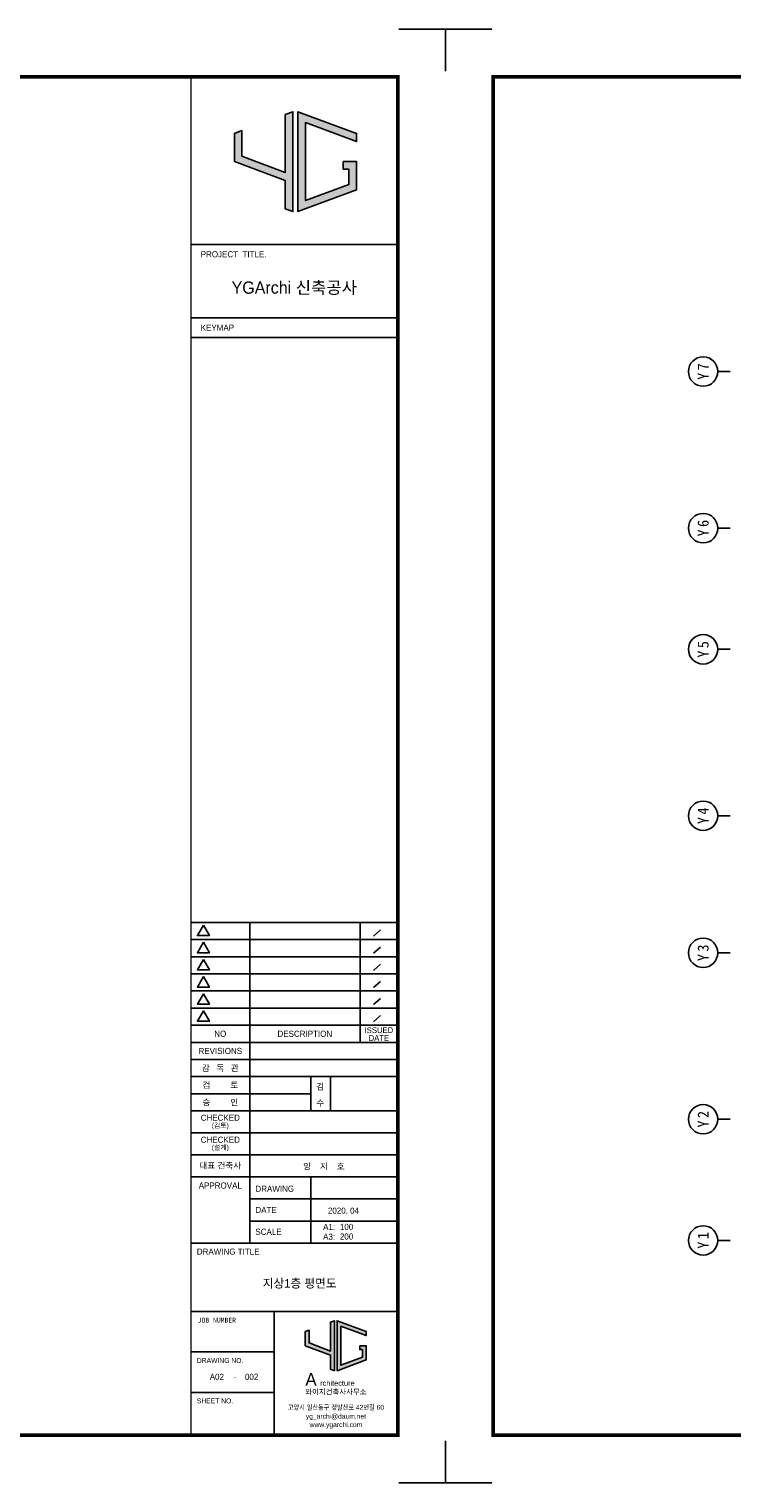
# Model space of a CAD drawing. Header units: millimetres. Extents: x 3445018 to 4174071, y -6064565 to -5122887.
# Tile 177 of 192: x 3820658 to 3849375, y -5256172 to -5196772. Entities that reach past the tile are written whole.
import ezdxf
from ezdxf.enums import TextEntityAlignment as Align

# ---------------------------------------------------------------- set-up
doc = ezdxf.new("R2010")
doc.units = ezdxf.units.MM
doc.header["$MEASUREMENT"] = 0
doc.layers.get('0').update_dxf_attribs({"linetype": 'CONTINUOUS'})
for name, color, linetype in [('0-TEX(타이틀)', 2, 'CONTINUOUS'), ('3', 3, 'CONTINUOUS'), ('A_GE_FORM', 7, 'CONTINUOUS'), ('A_GE_TEXT', 3, 'CONTINUOUS'), ('DI', 1, 'CONTINUOUS')]:
    doc.layers.add(name, color=color, linetype=linetype)
doc.styles.add('GHS', font='txt')
doc.styles.add('굴림', font='txt')
doc.styles.add('나눔고딕', font='txt')
doc.styles.add('돋움', font='txt')
doc.styles.add('돋움체', font='txt')
doc.styles.add('스타일1', font='HYWULM.TTF')

# ---------------------------------------------------------------- blocks, each defined once
blk = doc.blocks.new('werwwerw')
at = {"true_color": 0xf50000}
h = blk.add_hatch(color=1, dxfattribs=at)
h.dxf.hatch_style = 1
h.paths.add_polyline_path([(1770.34, 1804.71), (1770.34, 1809.72), (1768.84, 1809.16), (1768.84, 1803.61), (1778.84, 1799.9), (1778.84, 1794.35), (1780.34, 1793.79), (1780.34, 1813.42), (1778.84, 1812.87), (1778.84, 1801.5)])
h.paths.add_polyline_path([(1782.84, 1811.27), (1792.84, 1807.56), (1792.84, 1809.16), (1781.34, 1813.42), (1781.34, 1793.79), (1792.84, 1798.05), (1792.84, 1803.61), (1790.24, 1803.61), (1790.24, 1802.11), (1791.34, 1802.11), (1791.34, 1799.09), (1782.84, 1795.95)])
at = {"color": 1, "true_color": 0xf50000}
for points in [[(1770.34, 1809.72), (1768.84, 1809.16), (1768.84, 1803.61), (1778.84, 1799.9), (1778.84, 1794.35), (1780.34, 1793.79), (1780.34, 1813.42), (1778.84, 1812.87), (1778.84, 1801.5), (1770.34, 1804.71), (1770.34, 1809.72), (1768.84, 1809.16)], [(1790.24, 1803.61), (1792.84, 1803.61), (1792.84, 1798.05), (1781.34, 1793.79), (1781.34, 1813.42), (1792.84, 1809.16), (1792.84, 1807.56), (1782.84, 1811.27), (1782.84, 1795.95), (1791.34, 1799.09), (1791.34, 1802.11), (1790.24, 1802.11), (1790.24, 1802.11), (1790.24, 1803.61)]]:
    blk.add_lwpolyline(points, dxfattribs=at)
at = {"color": 1, "true_color": 0xf50000, "insert": (1768.9, 1792.85), "char_height": 5, "attachment_point": 1}
blk.add_mtext_dynamic_manual_height_columns('{\\fBroadway|b0|i0|c0|p82;A}', width=3.0726, gutter_width=12.5, heights=[0], dxfattribs=at)
at = {"insert": (1774.73, 1789.95), "char_height": 2.1, "attachment_point": 1}
blk.add_mtext_dynamic_manual_height_columns('{\\fBroadway|b0|i0|c0|p82;rchitecture}', width=17.5999, gutter_width=12.5, heights=[0], dxfattribs=at)
blk = doc.blocks.new('sheet _서영')
at = {"true_color": 0xf50000}
h = blk.add_hatch(color=1, dxfattribs=at)
h.dxf.hatch_style = 1
h.paths.add_polyline_path([(-361932.13, -1058516.3), (-361932.13, -1058505.89), (-361935.25, -1058507.04), (-361935.25, -1058518.6), (-361914.45, -1058526.3), (-361914.45, -1058537.86), (-361911.33, -1058539.01), (-361911.33, -1058498.18), (-361914.45, -1058499.34), (-361914.45, -1058522.97)])
h.paths.add_polyline_path([(-361906.13, -1058502.67), (-361885.33, -1058510.37), (-361885.33, -1058507.04), (-361909.25, -1058498.18), (-361909.25, -1058539.01), (-361885.33, -1058530.15), (-361885.33, -1058518.6), (-361890.73, -1058518.6), (-361890.73, -1058521.72), (-361888.45, -1058521.72), (-361888.45, -1058527.98), (-361906.13, -1058534.53)])
at = {"color": 1, "true_color": 0xf50000}
for points in [[(-361932.13, -1058505.89), (-361935.25, -1058507.04), (-361935.25, -1058518.6), (-361914.45, -1058526.3), (-361914.45, -1058537.86), (-361911.33, -1058539.01), (-361911.33, -1058498.18), (-361914.45, -1058499.34), (-361914.45, -1058522.97), (-361932.13, -1058516.3), (-361932.13, -1058505.89), (-361935.25, -1058507.04)], [(-361890.73, -1058518.6), (-361885.33, -1058518.6), (-361885.33, -1058530.15), (-361909.25, -1058539.01), (-361909.25, -1058498.18), (-361885.33, -1058507.04), (-361885.33, -1058510.37), (-361906.13, -1058502.67), (-361906.13, -1058534.53), (-361888.45, -1058527.98), (-361888.45, -1058521.72), (-361890.73, -1058521.72), (-361890.73, -1058521.72), (-361890.73, -1058518.6)]]:
    blk.add_lwpolyline(points, dxfattribs=at)
at = {"layer": 'A_GE_FORM'}
for p, q in [((-362689.99, -1058464.44), (-362689.99, -1058481.68)), ((-362689.99, -1058464.44), (-362689.99, -1058481.68)), ((-362689.99, -1058464.44), (-362670.99, -1058464.44)), ((-361848.99, -1058464.44), (-361867.99, -1058464.44)), ((-361848.99, -1058464.44), (-361848.99, -1058481.68)), ((-362689.99, -1059041.18), (-362689.99, -1059058.43)), ((-362689.99, -1059041.18), (-362689.99, -1059058.43)), ((-361848.99, -1059041.18), (-361848.99, -1059058.43)), ((-362689.99, -1059058.43), (-362670.99, -1059058.43)), ((-361848.99, -1059058.43), (-361867.99, -1059058.43))]:
    blk.add_line(p, q, dxfattribs=at)
at = {"layer": 'A_GE_FORM', "color": 161}
for p, q in [((-361952.99, -1058552.43), (-361868.99, -1058552.43)), ((-361952.99, -1058582.43), (-361868.99, -1058582.43)), ((-361952.99, -1058590.43), (-361868.99, -1058590.43)), ((-361952.99, -1058829.43), (-361868.89, -1058829.43)), ((-361928.99, -1058960.43), (-361928.99, -1058829.43)), ((-361883.91, -1058878.43), (-361883.91, -1058829.43)), ((-361875.5, -1058832.51), (-361878.46, -1058835.03)), ((-361952.99, -1058836.43), (-361868.89, -1058836.43)), ((-361875.5, -1058839.51), (-361878.46, -1058842.03)), ((-361952.99, -1058843.43), (-361868.89, -1058843.43)), ((-361875.5, -1058846.51), (-361878.46, -1058849.03)), ((-361952.99, -1058850.43), (-361868.89, -1058850.43)), ((-361952.99, -1058857.43), (-361868.89, -1058857.43)), ((-361875.5, -1058853.51), (-361878.46, -1058856.03)), ((-361875.5, -1058860.51), (-361878.46, -1058863.03)), ((-361952.99, -1058864.43), (-361868.89, -1058864.43)), ((-361875.5, -1058867.51), (-361878.46, -1058870.03)), ((-361952.99, -1058871.43), (-361868.89, -1058871.43)), ((-361952.99, -1058878.43), (-361868.49, -1058878.43)), ((-361952.99, -1058885.43), (-361868.49, -1058885.43)), ((-361952.99, -1058892.43), (-361868.49, -1058892.43)), ((-361903.99, -1058906.43), (-361903.99, -1058892.43)), ((-361895.99, -1058906.43), (-361895.99, -1058892.43)), ((-361952.99, -1058899.43), (-361903.99, -1058899.43)), ((-361952.99, -1058906.43), (-361868.49, -1058906.43)), ((-361952.99, -1058915.43), (-361868.49, -1058915.43)), ((-361952.99, -1058924.43), (-361868.49, -1058924.43)), ((-361952.99, -1058933.43), (-361868.49, -1058933.43)), ((-361903.99, -1058960.43), (-361903.99, -1058933.43)), ((-361928.99, -1058942.43), (-361868.49, -1058942.43)), ((-361928.99, -1058951.43), (-361868.49, -1058951.43)), ((-361952.99, -1058960.43), (-361868.49, -1058960.43)), ((-361952.99, -1058988.43), (-361868.49, -1058988.43)), ((-361918.99, -1059038.93), (-361918.99, -1058988.43)), ((-361952.99, -1059004.93), (-361918.99, -1059004.93)), ((-361952.99, -1059021.43), (-361918.99, -1059021.43))]:
    blk.add_line(p, q, dxfattribs=at)
at = {"layer": 'A_GE_FORM', "const_width": 1.5}
blk.add_lwpolyline([(-361868.49, -1059038.93), (-362670.49, -1059038.93), (-362670.49, -1058483.93), (-361868.49, -1058483.93)], close=True, dxfattribs=at)
at = {"layer": 'A_GE_FORM', "const_width": 0.6}
blk.add_lwpolyline([(-361952.99, -1059038.93), (-361952.99, -1058483.93)], dxfattribs=at)
at = {"layer": 'A_GE_FORM', "color": 7}
for points in [[(-361947.88, -1058830.55), (-361950.34, -1058834.82), (-361945.41, -1058834.82)], [(-361947.88, -1058837.55), (-361950.34, -1058841.82), (-361945.41, -1058841.82)], [(-361947.88, -1058844.55), (-361950.34, -1058848.82), (-361945.41, -1058848.82)], [(-361947.88, -1058851.55), (-361950.34, -1058855.82), (-361945.41, -1058855.82)], [(-361947.88, -1058858.55), (-361950.34, -1058862.82), (-361945.41, -1058862.82)], [(-361947.88, -1058865.55), (-361950.34, -1058869.82), (-361945.41, -1058869.82)]]:
    blk.add_lwpolyline(points, close=True, dxfattribs=at)
at = {"xscale": 1.04, "yscale": 1.04, "zscale": 1.04}
blk.add_blockref('werwwerw', (-363745.9, -1060878.12), dxfattribs=at)
at = {"insert": (-361906.28, -1059020.17), "char_height": 2.16, "attachment_point": 1, "line_spacing_factor": 0.9, "style": '스타일1'}
blk.add_mtext_dynamic_manual_height_columns('{\\f이사만루체 Medium|b0|i0|c129|p2;와이지건축사사무소}', width=30.417, gutter_width=10, heights=[0], dxfattribs=at)
at = {"layer": 'A_GE_TEXT'}
for s, height, style, p in [('PROJECT  TITLE.', 2.5, '돋움', (-361948.99, -1058556.43)), ('KEYMAP', 2.5, '돋움', (-361948.99, -1058586.43)), ('DRAWING', 2.5, '돋움', (-361926.65, -1058938.25)), ('DATE', 2.5, '돋움', (-361926.65, -1058946.92)), ('A1:', 2.5, '돋움', (-361898.99, -1058953.83)), ('SCALE', 2.5, '돋움', (-361926.65, -1058955.83)), ('A3:', 2.5, '돋움', (-361898.99, -1058957.83)), ('DRAWING TITLE', 2.5, '돋움', (-361950.58, -1058963.93)), ('JOB NUMBER', 2, '나눔고딕', (-361950.2, -1058991.93)), ('DRAWING NO.', 2, '돋움', (-361950.59, -1059008.43)), ('SHEET NO.', 2, '돋움', (-361950.59, -1059024.93))]:
    blk.add_text(s, height=height, dxfattribs=dict(at, style=style)).set_placement(p, align=Align.MIDDLE_LEFT)
for s, height, style, p in [('YGArchi 신축공사', 5, '굴림', (-361910.74, -1058570.06)), ('NO', 2.5, '돋움', (-361940.99, -1058874.93)), ('DESCRIPTION', 2.5, '돋움', (-361906.45, -1058874.93)), ('ISSUED', 2.4, '돋움', (-361876.2, -1058873.45)), ('DATE', 2.4, '돋움', (-361876.2, -1058876.65)), ('REVISIONS', 2.5, '돋움', (-361940.99, -1058881.93)), ('감   독   관', 2.5, '돋움', (-361940.99, -1058888.93)), ('검         토', 2.5, '돋움', (-361940.99, -1058895.93)), ('승         인', 2.5, '돋움', (-361940.99, -1058902.93)), ('CHECKED', 2.5, '돋움', (-361940.99, -1058909.21)), ('(검토)', 2, '돋움', (-361940.99, -1058912.39)), ('CHECKED', 2.5, '돋움', (-361940.99, -1058918.21)), ('(설계)', 2, '돋움', (-361940.99, -1058921.39)), ('대표 건축사', 2.5, '돋움', (-361940.99, -1058928.78)), ('APPROVAL', 2.5, '돋움', (-361940.99, -1058936.93)), ('-', 2.5, '나눔고딕', (-361934.99, -1059014.93))]:
    blk.add_text(s, height=height, dxfattribs=dict(at, style=style)).set_placement(p, align=Align.MIDDLE_CENTER)
at = {"layer": 'A_GE_TEXT', "style": '돋움'}
for s, p in [('검', (-361901.77, -1058897.75)), ('수', (-361901.77, -1058904.47))]:
    blk.add_text(s, height=2.5, dxfattribs=at).set_placement(p)
at = {"layer": 'A_GE_TEXT', "style": '돋움', "width": 0.9}
for s, p in [('고양시 일산동구 정발산로 42번길 60', (-361893.74, -1059027.54)), ('yg_archi@daum.net', (-361893.74, -1059031.18)), ('www.ygarchi.com', (-361893.74, -1059034.62))]:
    blk.add_text(s, height=2, dxfattribs=at).set_placement(p, align=Align.MIDDLE_CENTER)
blk = doc.blocks.new('CCS111')
blk.add_line((0, 8), (0, 3))
blk.add_circle((0, 14), 6)
at = {"color": 3, "style": 'GHS'}
for tag, p in [('X', (-2.45, 14.02)), ('1', (1.44, 14.02))]:
    blk.add_attdef(tag, text='', height=4.5, dxfattribs=at).set_placement(p, align=Align.MIDDLE_CENTER)

msp = doc.modelspace()

# ---------------------------------------------------------------- block references
at = {"layer": '3', "xscale": 100, "yscale": 100, "zscale": 100}
for p in [(40022570.4, 100649671.693), (40106670.4, 100649671.693)]:
    msp.add_blockref('sheet _서영', p, dxfattribs=at)
at = {"layer": 'DI'}
ref = msp.add_blockref('CCS111', (3849598.874, -5210762.953), dxfattribs=dict(at, xscale=100, yscale=100, zscale=100, rotation=89.99999999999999))
ref.add_attrib('1', '7', dxfattribs={"layer": '0', "color": 3, "height": 450, "rotation": 90, "style": '돋움체'}).set_placement((3848198.079, -5210569.203), align=Align.MIDDLE_CENTER)
ref.add_attrib('X', 'Y', dxfattribs={"layer": '0', "color": 3, "height": 450, "rotation": 90, "style": '돋움체'}).set_placement((3848197.083, -5210958.157), align=Align.MIDDLE_CENTER)
ref = msp.add_blockref('CCS111', (3849598.874, -5217162.953), dxfattribs=dict(at, xscale=100, yscale=100, zscale=100, rotation=89.99999999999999))
ref.add_attrib('1', '6', dxfattribs={"layer": '0', "color": 3, "height": 450, "rotation": 90, "style": '돋움체'}).set_placement((3848198.079, -5216969.203), align=Align.MIDDLE_CENTER)
ref.add_attrib('X', 'Y', dxfattribs={"layer": '0', "color": 3, "height": 450, "rotation": 90, "style": '돋움체'}).set_placement((3848197.083, -5217358.157), align=Align.MIDDLE_CENTER)
ref = msp.add_blockref('CCS111', (3849598.874, -5222112.953), dxfattribs=dict(at, xscale=100, yscale=100, zscale=100, rotation=89.99999999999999))
ref.add_attrib('1', '5', dxfattribs={"layer": '0', "color": 3, "height": 450, "rotation": 90, "style": '돋움체'}).set_placement((3848198.079, -5221919.203), align=Align.MIDDLE_CENTER)
ref.add_attrib('X', 'Y', dxfattribs={"layer": '0', "color": 3, "height": 450, "rotation": 90, "style": '돋움체'}).set_placement((3848197.083, -5222308.157), align=Align.MIDDLE_CENTER)
ref = msp.add_blockref('CCS111', (3849598.874, -5228912.953), dxfattribs=dict(at, xscale=100, yscale=100, zscale=100, rotation=89.99999999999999))
ref.add_attrib('1', '4', dxfattribs={"layer": '0', "color": 3, "height": 450, "rotation": 90, "style": '돋움체'}).set_placement((3848198.079, -5228719.203), align=Align.MIDDLE_CENTER)
ref.add_attrib('X', 'Y', dxfattribs={"layer": '0', "color": 3, "height": 450, "rotation": 90, "style": '돋움체'}).set_placement((3848197.083, -5229108.157), align=Align.MIDDLE_CENTER)
ref = msp.add_blockref('CCS111', (3849598.874, -5234512.953), dxfattribs=dict(at, xscale=100, yscale=100, zscale=100, rotation=89.99999999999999))
ref.add_attrib('1', '3', dxfattribs={"layer": '0', "color": 3, "height": 450, "rotation": 90, "style": '돋움체'}).set_placement((3848198.079, -5234319.203), align=Align.MIDDLE_CENTER)
ref.add_attrib('X', 'Y', dxfattribs={"layer": '0', "color": 3, "height": 450, "rotation": 90, "style": '돋움체'}).set_placement((3848197.083, -5234708.157), align=Align.MIDDLE_CENTER)
ref = msp.add_blockref('CCS111', (3849598.874, -5241312.953), dxfattribs=dict(at, xscale=100, yscale=100, zscale=100, rotation=89.99999999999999))
ref.add_attrib('1', '2', dxfattribs={"layer": '0', "color": 3, "height": 450, "rotation": 90, "style": '돋움체'}).set_placement((3848198.079, -5241119.203), align=Align.MIDDLE_CENTER)
ref.add_attrib('X', 'Y', dxfattribs={"layer": '0', "color": 3, "height": 450, "rotation": 90, "style": '돋움체'}).set_placement((3848197.083, -5241508.157), align=Align.MIDDLE_CENTER)
ref = msp.add_blockref('CCS111', (3849598.874, -5246262.953), dxfattribs=dict(at, xscale=100, yscale=100, zscale=100, rotation=89.99999999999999))
ref.add_attrib('1', '1', dxfattribs={"layer": '0', "color": 3, "height": 450, "rotation": 90, "style": '돋움체'}).set_placement((3848198.079, -5246069.203), align=Align.MIDDLE_CENTER)
ref.add_attrib('X', 'Y', dxfattribs={"layer": '0', "color": 3, "height": 450, "rotation": 90, "style": '돋움체'}).set_placement((3848197.083, -5246458.157), align=Align.MIDDLE_CENTER)

# ---------------------------------------------------------------- texts
at = {"layer": '0-TEX(타이틀)', "style": '굴림'}
for s, height, p in [('양    지    호', 250, (3833550.838, -5243239.809)), ('2020. 04', 248.6667, (3834136.865, -5245046.974)), ('100', 248.6667, (3833902.865, -5245710.191)), ('200', 248.6667, (3833902.865, -5246104.388)), ('A02', 250, (3828620.684, -5251838.778)), ('002', 250, (3830024.204, -5251838.778))]:
    msp.add_text(s, height=height, dxfattribs=at).set_placement(p, align=Align.MIDDLE_RIGHT)
msp.add_text('지상1층 평면도', height=350, dxfattribs=at).set_placement((3831714.39, -5248019.296), align=Align.MIDDLE_CENTER)

doc.saveas('drawing.dxf')
